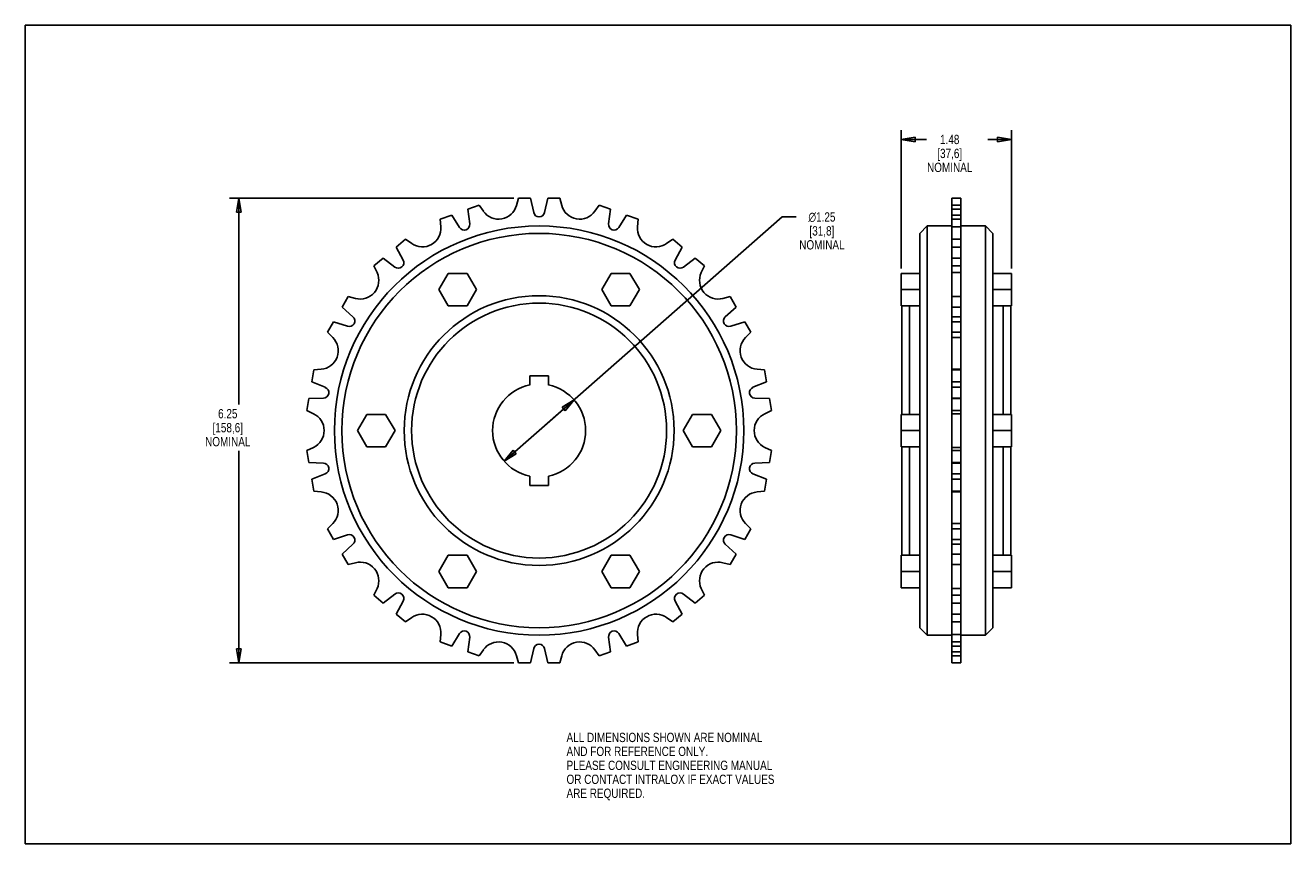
# Model space of a CAD drawing. Header units: inches. Extents: x 0 to 17, y 0 to 11.
import ezdxf

# ---------------------------------------------------------------- set-up
doc = ezdxf.new("R2010")
doc.units = ezdxf.units.IN
doc.header["$LTSCALE"] = 0.935
doc.header["$MEASUREMENT"] = 0
doc.layers.get('0').update_dxf_attribs({"linetype": 'CONTINUOUS'})
doc.layers.add('ALL_FEATURES', color=7, linetype='CONTINUOUS')
doc.styles.get("Standard").update_dxf_attribs({"font": 'txt', "width": 0.8})
doc.styles.add('TEXTSTYLE_1', font='gdt', dxfattribs={"width": 0.8})
doc.dimstyles.new('DIMSTYLE_1', dxfattribs={"dimtxt": 0.125, "dimasz": 0.1875, "dimexe": 0.18, "dimexo": 0.0625, "dimgap": 0.09, "dimtad": 0, "dimtih": 1, "dimtoh": 1, "dimzin": 4, "dimdsep": 46, "dimtxsty": 'STANDARD', "dimblk": 'CLOSED', "dimblk1": 'CLOSED', "dimblk2": 'CLOSED', "dimcen": 0.09, "dimadec": 0, "dimazin": 0, "dimtp": 0.01, "dimtm": 0.01, "dimtfac": 1, "dimtofl": 0, "dimtmove": 0, "dimatfit": 3, "dimldrblk": 'CLOSED', "dimfxl": 1, "dimtolj": 1, "dimtzin": 4, "dimarcsym": 0})
doc.dimstyles.new('DIMSTYLE_2', dxfattribs={"dimtxt": 0.125, "dimasz": 0.1875, "dimexe": 0.18, "dimexo": 0.0625, "dimgap": 0.09, "dimtad": 0, "dimtih": 1, "dimtoh": 1, "dimzin": 4, "dimdsep": 46, "dimtxsty": 'STANDARD', "dimblk": 'CLOSED', "dimblk1": 'CLOSED', "dimblk2": 'CLOSED', "dimcen": 0.09, "dimadec": 0, "dimazin": 0, "dimtp": 0.01, "dimtm": 0.01, "dimtfac": 1, "dimtofl": 0, "dimtmove": 0, "dimatfit": 3, "dimldrblk": 'CLOSED', "dimfxl": 1, "dimtolj": 1, "dimtzin": 4, "dimarcsym": 0})

# ---------------------------------------------------------------- blocks, each defined once
blk = doc.blocks.new('_CLOSED')
at = {"color": 0, "linetype": 'BYBLOCK'}
for p, q in [((0, 0), (-1, 0.167)), ((-1, 0.167), (-1, -0.167)), ((-1, -0.167), (0, 0)), ((-1, 0), (0, 0))]:
    blk.add_line(p, q, dxfattribs=at)
blk = doc.blocks.new('*D0')
at = {"color": 3, "linetype": 'CONTINUOUS'}
for p, q in [((6.903, 5.553), (10.169, 8.425)), ((10.169, 8.425), (10.357, 8.425)), ((7.373, 5.966), (6.903, 5.553)), ((6.434, 5.14), (6.903, 5.553))]:
    blk.add_line(p, q, dxfattribs=at)
at = {"color": 3, "linetype": 'CONTINUOUS', "xscale": 0.1875, "yscale": 0.1875, "zscale": 0.1875}
for p, rotation in [((7.373, 5.966), 41.3295771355), ((6.434, 5.14), 221.3295771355)]:
    blk.add_blockref('_CLOSED', p, dxfattribs=dict(at, rotation=rotation))
at = {"color": 3, "linetype": 'CONTINUOUS', "insert": (10.702, 8.487), "char_height": 0.125, "width": 0.7, "attachment_point": 2, "line_spacing_factor": 0.9, "style": 'TEXTSTYLE_1'}
blk.add_mtext('{\\Fgdt;n}\\Ftxt;1.25\\P[31,8]\\PNOMINAL', dxfattribs=at)
blk = doc.blocks.new('*D1')
at = {"color": 3, "linetype": 'CONTINUOUS'}
for p, q in [((6.563, 8.676), (2.745, 8.676)), ((2.87, 8.676), (2.87, 5.905)), ((2.87, 2.43), (2.87, 5.28)), ((6.563, 2.43), (2.745, 2.43))]:
    blk.add_line(p, q, dxfattribs=at)
at = {"color": 3, "linetype": 'CONTINUOUS', "xscale": 0.1875, "yscale": 0.1875, "zscale": 0.1875}
for p, rotation in [((2.87, 8.676), 90), ((2.87, 2.43), 270)]:
    blk.add_blockref('_CLOSED', p, dxfattribs=dict(at, rotation=rotation))
at = {"color": 3, "linetype": 'CONTINUOUS', "insert": (2.72, 5.842), "char_height": 0.125, "width": 0.7, "attachment_point": 2, "line_spacing_factor": 0.9}
blk.add_mtext('6.25\\P[158,6]\\PNOMINAL', dxfattribs=at)
blk = doc.blocks.new('*D2')
at = {"color": 3, "linetype": 'CONTINUOUS'}
for p, q in [((11.768, 7.729), (11.768, 9.591)), ((13.248, 7.729), (13.248, 9.591)), ((11.768, 9.466), (12.106, 9.466)), ((13.248, 9.466), (12.931, 9.466))]:
    blk.add_line(p, q, dxfattribs=at)
at = {"color": 3, "linetype": 'CONTINUOUS', "xscale": 0.1875, "yscale": 0.1875, "zscale": 0.1875, "rotation": 180}
blk.add_blockref('_CLOSED', (11.768, 9.466), dxfattribs=at)
at = {"color": 3, "linetype": 'CONTINUOUS', "xscale": 0.1875, "yscale": 0.1875, "zscale": 0.1875}
blk.add_blockref('_CLOSED', (13.248, 9.466), dxfattribs=at)
at = {"color": 3, "linetype": 'CONTINUOUS', "insert": (12.419, 9.528), "char_height": 0.125, "width": 0.7, "attachment_point": 2, "line_spacing_factor": 0.9}
blk.add_mtext('1.48\\P[37,6]\\PNOMINAL', dxfattribs=at)

msp = doc.modelspace()

# ---------------------------------------------------------------- linework, layer by layer
at = {"color": 7, "linetype": 'CONTINUOUS'}
for p, q in [((0, 0), (0, 11)), ((0, 11), (17, 11)), ((17, 0), (17, 11)), ((6.626, 8.676), (6.6, 8.579)), ((6.789, 8.676), (6.626, 8.676)), ((6.83, 8.483), (6.789, 8.676)), ((7.018, 8.676), (6.977, 8.483)), ((7.181, 8.676), (7.018, 8.676)), ((7.181, 8.676), (7.207, 8.579)), ((12.448, 2.43), (12.448, 8.676)), ((12.568, 8.676), (12.448, 8.676)), ((12.568, 2.43), (12.568, 8.676)), ((6.096, 8.582), (5.943, 8.527)), ((5.943, 8.527), (5.97, 8.332)), ((6.096, 8.582), (6.154, 8.5)), ((7.711, 8.582), (7.653, 8.5)), ((7.864, 8.527), (7.711, 8.582)), ((7.837, 8.332), (7.864, 8.527)), ((12.568, 8.582), (12.448, 8.582)), ((12.568, 8.527), (12.448, 8.527)), ((5.728, 8.448), (5.574, 8.392)), ((5.574, 8.392), (5.583, 8.293)), ((5.832, 8.281), (5.728, 8.448)), ((8.079, 8.448), (7.974, 8.281)), ((8.232, 8.392), (8.079, 8.448)), ((8.232, 8.392), (8.224, 8.293)), ((12.568, 8.448), (12.448, 8.448)), ((12.568, 8.392), (12.448, 8.392)), ((12.118, 8.303), (12.018, 8.203)), ((12.018, 2.903), (12.018, 8.203)), ((12.118, 2.803), (12.118, 8.303)), ((12.568, 8.293), (12.448, 8.293)), ((12.898, 8.303), (12.898, 2.803)), ((12.898, 8.303), (12.998, 8.203)), ((12.998, 8.203), (12.998, 2.903)), ((5.109, 8.124), (4.984, 8.019)), ((4.984, 8.019), (5.076, 7.845)), ((5.109, 8.124), (5.191, 8.066)), ((8.698, 8.124), (8.616, 8.066)), ((8.823, 8.019), (8.698, 8.124)), ((8.731, 7.845), (8.823, 8.019)), ((12.568, 8.124), (12.448, 8.124)), ((12.568, 8.019), (12.448, 8.019)), ((4.808, 7.872), (4.683, 7.767)), ((4.964, 7.75), (4.808, 7.872)), ((8.998, 7.872), (8.843, 7.75)), ((9.123, 7.767), (8.998, 7.872)), ((12.568, 7.872), (12.448, 7.872)), ((4.683, 7.767), (4.726, 7.676)), ((5.683, 7.666), (5.557, 7.448)), ((5.935, 7.666), (5.683, 7.666)), ((6.062, 7.448), (5.935, 7.666)), ((7.871, 7.666), (7.745, 7.448)), ((8.123, 7.666), (7.871, 7.666)), ((8.25, 7.448), (8.123, 7.666)), ((9.123, 7.767), (9.081, 7.676)), ((11.768, 7.229), (11.768, 7.666)), ((12.568, 7.767), (12.448, 7.767)), ((12.568, 7.676), (12.448, 7.676)), ((13.248, 7.229), (13.248, 7.666)), ((4.338, 7.355), (4.256, 7.213)), ((4.338, 7.355), (4.434, 7.329)), ((5.557, 7.448), (5.683, 7.229)), ((5.935, 7.229), (6.062, 7.448)), ((7.745, 7.448), (7.871, 7.229)), ((8.123, 7.229), (8.25, 7.448)), ((9.469, 7.355), (9.372, 7.329)), ((9.551, 7.213), (9.469, 7.355)), ((12.568, 7.355), (12.448, 7.355)), ((4.256, 7.213), (4.402, 7.082)), ((5.683, 7.229), (5.935, 7.229)), ((7.871, 7.229), (8.123, 7.229)), ((9.404, 7.082), (9.551, 7.213)), ((11.778, 5.771), (11.778, 7.229)), ((11.878, 5.771), (11.878, 7.229)), ((12.568, 7.213), (12.448, 7.213)), ((13.138, 7.229), (13.138, 5.771)), ((13.238, 7.229), (13.238, 5.771)), ((4.142, 7.015), (4.06, 6.874)), ((4.329, 6.954), (4.142, 7.015)), ((9.665, 7.015), (9.478, 6.954)), ((9.747, 6.874), (9.665, 7.015)), ((12.568, 7.082), (12.448, 7.082)), ((12.568, 7.015), (12.448, 7.015)), ((4.06, 6.874), (4.131, 6.803)), ((9.747, 6.874), (9.676, 6.803)), ((12.568, 6.874), (12.448, 6.874)), ((12.568, 6.803), (12.448, 6.803)), ((3.876, 6.369), (3.848, 6.208)), ((3.876, 6.369), (3.976, 6.377)), ((6.778, 6.29), (6.778, 6.165)), ((7.028, 6.29), (6.778, 6.29)), ((7.028, 6.165), (7.028, 6.29)), ((9.931, 6.369), (9.831, 6.377)), ((9.959, 6.208), (9.931, 6.369)), ((12.568, 6.377), (12.448, 6.377)), ((12.568, 6.369), (12.448, 6.369)), ((3.848, 6.208), (4.03, 6.134)), ((9.776, 6.134), (9.959, 6.208)), ((12.568, 6.208), (12.448, 6.208)), ((12.568, 6.134), (12.448, 6.134)), ((3.808, 5.983), (3.78, 5.822)), ((4.005, 5.989), (3.808, 5.983)), ((9.999, 5.983), (9.802, 5.989)), ((10.027, 5.822), (9.999, 5.983)), ((12.568, 5.989), (12.448, 5.989)), ((12.568, 5.983), (12.448, 5.983)), ((3.78, 5.822), (3.87, 5.779)), ((10.027, 5.822), (9.936, 5.779)), ((12.568, 5.822), (12.448, 5.822)), ((4.589, 5.771), (4.463, 5.553)), ((4.841, 5.771), (4.589, 5.771)), ((4.968, 5.553), (4.841, 5.771)), ((8.965, 5.771), (8.839, 5.553)), ((9.217, 5.771), (8.965, 5.771)), ((9.344, 5.553), (9.217, 5.771)), ((11.768, 5.334), (11.768, 5.771)), ((12.568, 5.779), (12.448, 5.779)), ((13.248, 5.334), (13.248, 5.771)), ((4.463, 5.553), (4.589, 5.334)), ((4.841, 5.334), (4.968, 5.553)), ((8.839, 5.553), (8.965, 5.334)), ((9.217, 5.334), (9.344, 5.553)), ((3.78, 5.284), (3.87, 5.326)), ((3.78, 5.284), (3.808, 5.123)), ((4.589, 5.334), (4.841, 5.334)), ((8.965, 5.334), (9.217, 5.334)), ((10.027, 5.284), (9.936, 5.326)), ((9.999, 5.123), (10.027, 5.284)), ((11.778, 3.877), (11.778, 5.334)), ((11.878, 3.877), (11.878, 5.334)), ((12.568, 5.326), (12.448, 5.326)), ((12.568, 5.284), (12.448, 5.284)), ((13.138, 5.334), (13.138, 3.877)), ((13.238, 5.334), (13.238, 3.877)), ((3.808, 5.123), (4.005, 5.116)), ((9.802, 5.116), (9.999, 5.123)), ((12.568, 5.123), (12.448, 5.123)), ((12.568, 5.116), (12.448, 5.116)), ((4.03, 4.972), (3.848, 4.898)), ((6.778, 4.941), (6.778, 4.816)), ((7.028, 4.816), (7.028, 4.941)), ((9.959, 4.898), (9.776, 4.972)), ((12.568, 4.972), (12.448, 4.972)), ((3.848, 4.898), (3.876, 4.737)), ((6.778, 4.816), (7.028, 4.816)), ((9.931, 4.737), (9.959, 4.898)), ((12.568, 4.898), (12.448, 4.898)), ((3.876, 4.737), (3.976, 4.729)), ((9.931, 4.737), (9.831, 4.729)), ((12.568, 4.737), (12.448, 4.737)), ((12.568, 4.729), (12.448, 4.729)), ((4.06, 4.232), (4.131, 4.303)), ((9.747, 4.232), (9.676, 4.303)), ((12.568, 4.303), (12.448, 4.303)), ((4.06, 4.232), (4.142, 4.09)), ((4.142, 4.09), (4.329, 4.151)), ((9.478, 4.151), (9.665, 4.09)), ((9.665, 4.09), (9.747, 4.232)), ((12.568, 4.232), (12.448, 4.232)), ((12.568, 4.09), (12.448, 4.09)), ((4.402, 4.024), (4.256, 3.892)), ((9.551, 3.892), (9.404, 4.024)), ((12.568, 4.024), (12.448, 4.024)), ((4.256, 3.892), (4.338, 3.751)), ((4.338, 3.751), (4.434, 3.777)), ((5.683, 3.877), (5.557, 3.658)), ((5.935, 3.877), (5.683, 3.877)), ((6.062, 3.658), (5.935, 3.877)), ((7.871, 3.877), (7.745, 3.658)), ((8.123, 3.877), (7.871, 3.877)), ((8.25, 3.658), (8.123, 3.877)), ((9.469, 3.751), (9.372, 3.777)), ((9.469, 3.751), (9.551, 3.892)), ((11.768, 3.44), (11.768, 3.877)), ((12.568, 3.892), (12.448, 3.892)), ((12.568, 3.751), (12.448, 3.751)), ((13.248, 3.44), (13.248, 3.877)), ((5.557, 3.658), (5.683, 3.44)), ((5.935, 3.44), (6.062, 3.658)), ((7.745, 3.658), (7.871, 3.44)), ((8.123, 3.44), (8.25, 3.658)), ((4.683, 3.339), (4.726, 3.43)), ((5.683, 3.44), (5.935, 3.44)), ((7.871, 3.44), (8.123, 3.44)), ((9.123, 3.339), (9.081, 3.43)), ((12.568, 3.43), (12.448, 3.43)), ((4.683, 3.339), (4.808, 3.234)), ((4.808, 3.234), (4.964, 3.355)), ((5.076, 3.261), (4.984, 3.087)), ((8.823, 3.087), (8.731, 3.261)), ((8.843, 3.355), (8.998, 3.234)), ((8.998, 3.234), (9.123, 3.339)), ((12.568, 3.339), (12.448, 3.339)), ((12.568, 3.234), (12.448, 3.234)), ((4.984, 3.087), (5.109, 2.982)), ((8.698, 2.982), (8.823, 3.087)), ((12.568, 3.087), (12.448, 3.087)), ((5.109, 2.982), (5.191, 3.04)), ((8.698, 2.982), (8.616, 3.04)), ((12.118, 2.803), (12.018, 2.903)), ((12.568, 2.982), (12.448, 2.982)), ((12.898, 2.803), (12.998, 2.903)), ((5.574, 2.713), (5.583, 2.813)), ((5.728, 2.657), (5.832, 2.824)), ((5.97, 2.774), (5.943, 2.579)), ((7.864, 2.579), (7.837, 2.774)), ((7.974, 2.824), (8.079, 2.657)), ((8.232, 2.713), (8.224, 2.813)), ((12.568, 2.813), (12.448, 2.813)), ((5.574, 2.713), (5.728, 2.657)), ((5.943, 2.579), (6.096, 2.523)), ((6.096, 2.523), (6.154, 2.605)), ((6.789, 2.43), (6.83, 2.623)), ((6.977, 2.623), (7.018, 2.43)), ((7.711, 2.523), (7.653, 2.605)), ((7.711, 2.523), (7.864, 2.579)), ((8.079, 2.657), (8.232, 2.713)), ((12.568, 2.713), (12.448, 2.713)), ((12.568, 2.657), (12.448, 2.657)), ((12.568, 2.579), (12.448, 2.579)), ((6.626, 2.43), (6.6, 2.527)), ((6.626, 2.43), (6.789, 2.43)), ((7.018, 2.43), (7.181, 2.43)), ((7.181, 2.43), (7.207, 2.527)), ((12.568, 2.523), (12.448, 2.523)), ((12.568, 2.43), (12.448, 2.43)), ((0, 0), (17, 0))]:
    msp.add_line(p, q, dxfattribs=at)
for radius in [2.75, 2.65, 1.813, 1.713]:
    msp.add_circle((6.903, 5.553), radius, dxfattribs=at)
for centre, radius, start, end in [((6.358, 8.644), 0.25, 215, 345), ((7.448, 8.644), 0.25, 195, 325), ((5.896, 8.321), 0.075, 212, 8), ((6.903, 8.499), 0.075, 192, 348), ((7.911, 8.321), 0.075, 172, 328), ((5.334, 8.271), 0.25, 235, 5), ((8.473, 8.271), 0.25, 175, 305), ((5.01, 7.81), 0.075, 232, 28), ((8.797, 7.81), 0.075, 152, 308), ((4.499, 7.57), 0.25, 255, 25), ((9.308, 7.57), 0.25, 155, 285), ((4.352, 7.026), 0.075, 252, 48), ((9.454, 7.026), 0.075, 132, 288), ((3.954, 6.626), 0.25, 275, 45), ((9.853, 6.626), 0.25, 135, 265), ((4.002, 6.064), 0.075, 272, 68), ((6.903, 5.553), 0.625, 101.537, 258.463), ((6.903, 5.553), 0.625, 281.537, 78.463), ((9.804, 6.064), 0.075, 112, 268), ((3.765, 5.553), 0.25, 295, 65), ((10.042, 5.553), 0.25, 115, 245), ((4.002, 5.041), 0.075, 292, 88), ((9.804, 5.041), 0.075, 92, 248), ((3.954, 4.479), 0.25, 315, 85), ((9.853, 4.479), 0.25, 95, 225), ((4.352, 4.08), 0.075, 312, 108), ((9.454, 4.08), 0.075, 72, 228), ((4.499, 3.535), 0.25, 335, 105), ((9.308, 3.535), 0.25, 75, 205), ((5.01, 3.296), 0.075, 332, 128), ((8.797, 3.296), 0.075, 52, 208), ((5.334, 2.835), 0.25, 355, 125), ((8.473, 2.835), 0.25, 55, 185), ((5.896, 2.785), 0.075, 352, 148), ((7.911, 2.785), 0.075, 32, 188), ((6.358, 2.462), 0.25, 15, 145), ((6.903, 2.607), 0.075, 12, 168), ((7.448, 2.462), 0.25, 35, 165)]:
    msp.add_arc(centre, radius, start, end, dxfattribs=at)
at = {"layer": 'ALL_FEATURES', "color": 7, "linetype": 'CONTINUOUS'}
for p, q in [((12.448, 8.303), (12.118, 8.303)), ((12.568, 8.303), (12.898, 8.303)), ((12.018, 7.666), (11.768, 7.666)), ((13.248, 7.666), (12.998, 7.666)), ((12.018, 7.448), (11.768, 7.448)), ((13.248, 7.448), (12.998, 7.448)), ((12.018, 7.229), (11.768, 7.229)), ((13.248, 7.229), (12.998, 7.229)), ((12.018, 5.771), (11.768, 5.771)), ((13.248, 5.771), (12.998, 5.771)), ((12.018, 5.553), (11.768, 5.553)), ((13.248, 5.553), (12.998, 5.553)), ((12.018, 5.334), (11.768, 5.334)), ((13.248, 5.334), (12.998, 5.334)), ((12.018, 3.877), (11.768, 3.877)), ((13.248, 3.877), (12.998, 3.877)), ((12.018, 3.658), (11.768, 3.658)), ((13.248, 3.658), (12.998, 3.658)), ((12.018, 3.44), (11.768, 3.44)), ((13.248, 3.44), (12.998, 3.44)), ((12.448, 2.803), (12.118, 2.803)), ((12.568, 2.803), (12.898, 2.803))]:
    msp.add_line(p, q, dxfattribs=at)

# ---------------------------------------------------------------- texts
at = {"color": 3, "linetype": 'CONTINUOUS', "insert": (7.271, 1.491), "char_height": 0.125, "width": 3.5, "attachment_point": 1, "line_spacing_factor": 0.9}
msp.add_mtext('ALL DIMENSIONS SHOWN ARE NOMINAL\\PAND FOR REFERENCE ONLY.\\PPLEASE CONSULT ENGINEERING MANUAL\\POR CONTACT INTRALOX IF EXACT VALUES\\PARE REQUIRED. ', dxfattribs=at)

# ---------------------------------------------------------------- dimensions: what is measured, and where the dimension line sits
at = {"color": 3, "linetype": 'CONTINUOUS'}
dim = msp.add_linear_dim(base=(13.248, 9.466), p1=(11.768, 7.729), p2=(13.248, 7.729), text='<>\\PNOMINAL', dimstyle='DIMSTYLE_2', dxfattribs=at)
dim.commit()
dim.dimension.update_dxf_attribs({"geometry": '*D2', "text_midpoint": (12.294, 9.278), "dimtype": 160})
dim = msp.add_linear_dim(base=(2.87, 2.43), p1=(6.563, 8.676), p2=(6.563, 2.43), angle=270, text='<>\\PNOMINAL', dimstyle='DIMSTYLE_2', dxfattribs=at)
dim.commit()
dim.dimension.update_dxf_attribs({"geometry": '*D1', "text_midpoint": (2.67, 5.592), "dimtype": 160})
dim = msp.add_diameter_dim_2p(p1=(7.373, 5.966), p2=(6.434, 5.14), text='<>\\PNOMINAL', dimstyle='DIMSTYLE_1', dxfattribs=at)
dim.commit()
dim.dimension.update_dxf_attribs({"geometry": '*D0', "text_midpoint": (10.619, 8.237), "dimtype": 163})

doc.saveas('drawing.dxf')
